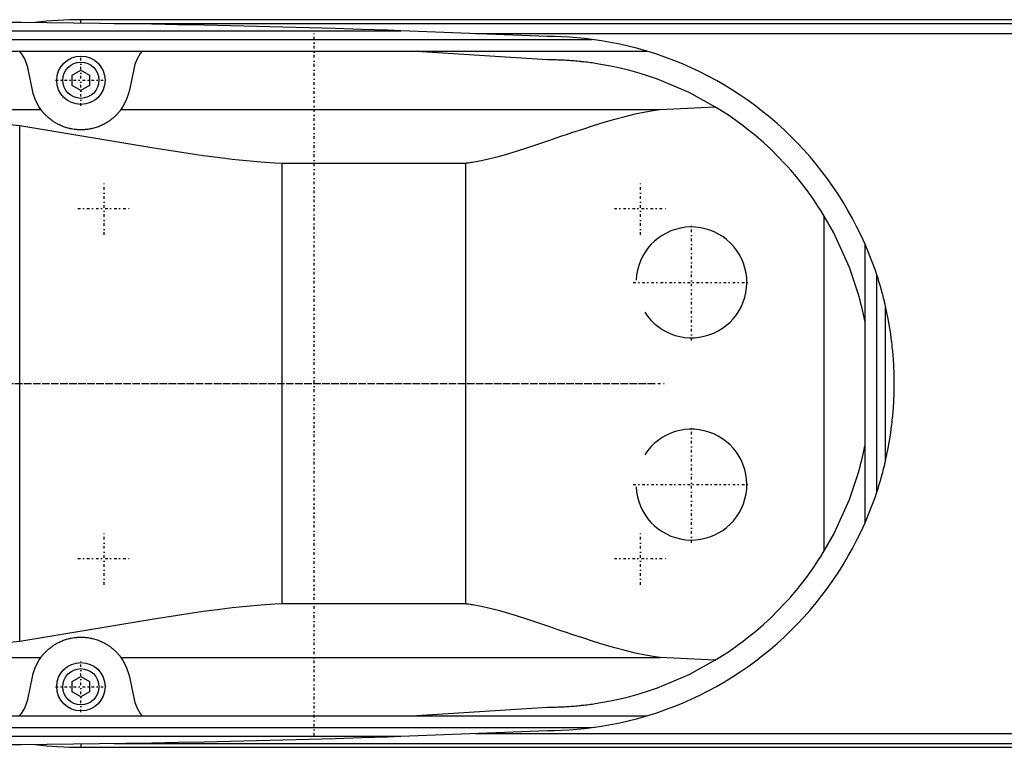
# Model space of a CAD drawing. Extents: x -702 to 139, y -105 to 105.
# Tile 3 of 4: x -451 to -282, y -62 to 62. Entities that reach past the tile are written whole.
import ezdxf

# ---------------------------------------------------------------- set-up
doc = ezdxf.new("R2010")
doc.units = 0
doc.linetypes.add('CENTER', pattern=[1.5, 0.45, -0.5, 0.05, -0.5])
doc.layers.add('AM_0', color=7, linetype='CONTINUOUS')
doc.layers.add('AM_7', color=7, linetype='CENTER')

msp = doc.modelspace()

# ---------------------------------------------------------------- linework, layer by layer
at = {"layer": 'AM_0', "color": 7, "linetype": 'CONTINUOUS'}
for p, q in [((-90, 62.39), (-440, 62.39)), ((-440, 61.81), (-440, 62.39)), ((-434.3, 61.72), (-90, 61.72)), ((-531.04, 60.5), (-385.14, 60.5)), ((-360, 59.5), (-385.14, 60.5)), ((-372.31, 60.02), (-90, 60.02)), ((-562.76, 59), (-352.3, 59)), ((-594.4, 57), (-342.93, 57)), ((-360, 55.5), (-383.32, 57)), ((-448.33, 50.31), (-449.12, 54.2)), ((-430.88, 54.2), (-431.67, 50.31)), ((-441.5, 52.87), (-440, 53.73)), ((-441.5, 51.13), (-441.5, 52.87)), ((-440, 53.73), (-438.5, 52.87)), ((-438.5, 52.87), (-438.5, 51.13)), ((-440, 50.27), (-441.5, 51.13)), ((-438.5, 51.13), (-440, 50.27)), ((-340.66, 47), (-331.25, 47.47)), ((-483.81, 47), (-446.87, 47)), ((-433.13, 47), (-340.66, 47)), ((-450.5, -44.22), (-450.5, 44.22)), ((-405.5, 37.8), (-374, 37.8)), ((-405.5, -37.8), (-405.5, 37.8)), ((-374, -37.8), (-374, 37.8)), ((-312.5, -28.71), (-312.5, 28.71)), ((-305.5, -23.87), (-305.5, 23.87)), ((-303.5, -18.65), (-303.5, 18.65)), ((-302, -13.28), (-302, 13.28)), ((-374, -37.8), (-405.5, -37.8)), ((-483.81, -47), (-446.87, -47)), ((-433.13, -47), (-340.66, -47)), ((-331.25, -47.47), (-340.66, -47)), ((-449.12, -54.2), (-448.33, -50.31)), ((-441.5, -51.13), (-440, -50.27)), ((-440, -50.27), (-438.5, -51.13)), ((-431.67, -50.31), (-430.88, -54.2)), ((-441.5, -52.87), (-441.5, -51.13)), ((-438.5, -51.13), (-438.5, -52.87)), ((-440, -53.73), (-441.5, -52.87)), ((-438.5, -52.87), (-440, -53.73)), ((-383.32, -57), (-360, -55.5)), ((-594.4, -57), (-342.93, -57)), ((-562.76, -59), (-352.3, -59)), ((-531.04, -60.5), (-385.14, -60.5)), ((-385.14, -60.5), (-360, -59.5)), ((-372.31, -60.02), (-90, -60.02)), ((-440, -61.81), (-440, -62.39)), ((-440, -62.39), (-90, -62.39)), ((-434.3, -61.72), (-90, -61.72))]:
    msp.add_line(p, q, dxfattribs=at)
for points in [[(-385.14, 60.5, 0), (-387.39, 60.58, 0), (-391.88, 60.72, 0), (-396.37, 60.86, 0), (-398.61, 60.93, 0), (-400.86, 61, 0), (-405.35, 61.12, 0), (-409.84, 61.24, 0), (-414.33, 61.34, 0), (-418.83, 61.44, 0), (-423.32, 61.53, 0), (-425.56, 61.58, 0), (-427.81, 61.62, 0), (-432.3, 61.69, 0), (-436.8, 61.76, 0), (-441.29, 61.82, 0), (-445.78, 61.87, 0), (-450.27, 61.91, 0), (-452.52, 61.93, 0), (-454.77, 61.95, 0), (-459.26, 61.97, 0), (-463.75, 61.99, 0), (-466, 62, 0)], [(-352.3, 59, 0), (-353.62, 59.16, 0), (-356.22, 59.38, 0), (-358.77, 59.49, 0), (-360, 59.5, 0)], [(-342.93, 57, 0), (-344.47, 57.44, 0), (-347.58, 58.19, 0), (-350.72, 58.77, 0), (-352.3, 59, 0)], [(-449.12, 54.2, 0), (-449.25, 54.71, 0), (-449.64, 55.69, 0), (-450.19, 56.59, 0), (-450.53, 57, 0)], [(-429.47, 57, 0), (-429.81, 56.59, 0), (-430.36, 55.69, 0), (-430.75, 54.71, 0), (-430.88, 54.2, 0)], [(-331.25, 47.47, 0), (-335.67, 49.88, 0), (-341.08, 52.17, 0), (-342.67, 52.72, 0), (-344.27, 53.22, 0), (-345.07, 53.46, 0), (-345.88, 53.68, 0), (-347.51, 54.08, 0), (-349.16, 54.43, 0), (-350.81, 54.73, 0), (-351.78, 54.89, 0), (-352.05, 54.93, 0), (-352.33, 54.97, 0), (-352.47, 54.99, 0), (-352.61, 55.01, 0), (-352.88, 55.04, 0), (-353.16, 55.08, 0), (-353.44, 55.11, 0), (-353.72, 55.14, 0), (-354, 55.17, 0), (-354.13, 55.19, 0), (-354.27, 55.2, 0), (-354.55, 55.23, 0), (-354.83, 55.26, 0), (-354.97, 55.27, 0), (-355.11, 55.28, 0), (-355.39, 55.31, 0), (-355.67, 55.33, 0), (-355.81, 55.34, 0), (-355.95, 55.35, 0), (-356.23, 55.37, 0), (-356.5, 55.39, 0), (-356.78, 55.41, 0), (-357.06, 55.42, 0), (-357.34, 55.44, 0), (-357.48, 55.44, 0), (-357.62, 55.45, 0), (-357.9, 55.46, 0), (-358.18, 55.47, 0), (-358.46, 55.48, 0), (-358.62, 55.48, 0), (-358.67, 55.48, 0), (-358.72, 55.49, 0), (-358.74, 55.49, 0), (-358.76, 55.49, 0), (-358.81, 55.49, 0), (-358.86, 55.49, 0), (-358.9, 55.49, 0), (-358.95, 55.49, 0), (-359, 55.49, 0), (-359.02, 55.49, 0), (-359.04, 55.49, 0), (-359.09, 55.49, 0), (-359.14, 55.49, 0), (-359.16, 55.49, 0), (-359.18, 55.49, 0), (-359.23, 55.49, 0), (-359.28, 55.5, 0), (-359.3, 55.5, 0), (-359.32, 55.5, 0), (-359.37, 55.5, 0), (-359.42, 55.5, 0), (-359.46, 55.5, 0), (-359.51, 55.5, 0), (-359.56, 55.5, 0), (-359.58, 55.5, 0), (-359.6, 55.5, 0), (-359.65, 55.5, 0), (-359.7, 55.5, 0), (-359.74, 55.5, 0), (-359.79, 55.5, 0), (-359.84, 55.5, 0), (-359.86, 55.5, 0), (-359.88, 55.5, 0), (-359.93, 55.5, 0), (-359.98, 55.5, 0), (-360, 55.5, 0)], [(-446.87, 47, 0), (-447.21, 47.5, 0), (-447.78, 48.57, 0), (-448.19, 49.72, 0), (-448.33, 50.31, 0)], [(-431.67, 50.31, 0), (-431.81, 49.72, 0), (-432.22, 48.57, 0), (-432.79, 47.5, 0), (-433.13, 47, 0)], [(-312.5, 28.71, 0), (-312.67, 28.99, 0), (-313.09, 29.66, 0), (-313.59, 30.43, 0), (-313.87, 30.85, 0), (-314.17, 31.3, 0), (-314.83, 32.25, 0), (-315.57, 33.26, 0), (-316.39, 34.33, 0), (-317.29, 35.44, 0), (-318.26, 36.58, 0), (-318.78, 37.16, 0), (-319.31, 37.74, 0), (-320.44, 38.92, 0), (-321.64, 40.11, 0), (-322.92, 41.3, 0), (-324.27, 42.47, 0), (-325.7, 43.63, 0), (-326.44, 44.2, 0), (-327.2, 44.77, 0), (-328.77, 45.88, 0), (-330.4, 46.95, 0), (-331.25, 47.47, 0)], [(-483.81, 47, 0), (-478.39, 46.72, 0), (-467.37, 45.92, 0), (-456.16, 44.84, 0), (-450.5, 44.22, 0)], [(-433.13, 47, 0), (-433.14, 46.98, 0), (-433.17, 46.93, 0), (-433.21, 46.89, 0), (-433.23, 46.86, 0), (-433.25, 46.84, 0), (-433.29, 46.78, 0), (-433.33, 46.73, 0), (-433.38, 46.67, 0), (-433.43, 46.61, 0), (-433.48, 46.55, 0), (-433.51, 46.51, 0), (-433.54, 46.48, 0), (-433.6, 46.41, 0), (-433.66, 46.34, 0), (-433.72, 46.27, 0), (-433.79, 46.19, 0), (-433.87, 46.11, 0), (-433.9, 46.08, 0), (-433.94, 46.04, 0), (-434.02, 45.96, 0), (-434.11, 45.87, 0), (-434.15, 45.83, 0), (-434.2, 45.79, 0), (-434.29, 45.71, 0), (-434.38, 45.62, 0), (-434.43, 45.58, 0), (-434.48, 45.53, 0), (-434.59, 45.45, 0), (-434.7, 45.36, 0), (-434.81, 45.27, 0), (-434.93, 45.18, 0), (-435.05, 45.09, 0), (-435.11, 45.05, 0), (-435.17, 45.01, 0), (-435.3, 44.92, 0), (-435.43, 44.83, 0), (-435.57, 44.75, 0), (-435.71, 44.66, 0), (-435.86, 44.58, 0), (-435.93, 44.54, 0), (-436.01, 44.5, 0), (-436.16, 44.42, 0), (-436.32, 44.34, 0), (-436.48, 44.26, 0), (-436.65, 44.19, 0), (-436.83, 44.11, 0), (-436.92, 44.08, 0), (-437.01, 44.04, 0), (-437.2, 43.97, 0), (-437.39, 43.91, 0), (-437.59, 43.85, 0), (-437.79, 43.79, 0), (-438, 43.74, 0), (-438.1, 43.72, 0), (-438.2, 43.69, 0), (-438.41, 43.65, 0), (-438.62, 43.61, 0), (-438.84, 43.58, 0), (-439.05, 43.55, 0), (-439.26, 43.53, 0), (-439.37, 43.52, 0), (-439.48, 43.52, 0), (-439.69, 43.51, 0), (-439.9, 43.5, 0), (-440, 43.5, 0), (-440.1, 43.5, 0), (-440.31, 43.51, 0), (-440.52, 43.52, 0), (-440.63, 43.52, 0), (-440.74, 43.53, 0), (-440.95, 43.55, 0), (-441.16, 43.58, 0), (-441.38, 43.61, 0), (-441.59, 43.65, 0), (-441.8, 43.69, 0), (-441.9, 43.72, 0), (-442, 43.74, 0), (-442.21, 43.79, 0), (-442.41, 43.85, 0), (-442.61, 43.91, 0), (-442.8, 43.97, 0), (-442.99, 44.04, 0), (-443.08, 44.08, 0), (-443.17, 44.11, 0), (-443.35, 44.19, 0), (-443.52, 44.26, 0), (-443.68, 44.34, 0), (-443.84, 44.42, 0), (-443.99, 44.5, 0), (-444.07, 44.54, 0), (-444.14, 44.58, 0), (-444.29, 44.66, 0), (-444.43, 44.75, 0), (-444.57, 44.83, 0), (-444.7, 44.92, 0), (-444.83, 45.01, 0), (-444.89, 45.05, 0), (-444.95, 45.09, 0), (-445.07, 45.18, 0), (-445.19, 45.27, 0), (-445.3, 45.36, 0), (-445.41, 45.45, 0), (-445.52, 45.53, 0), (-445.57, 45.58, 0), (-445.62, 45.62, 0), (-445.71, 45.71, 0), (-445.8, 45.79, 0), (-445.85, 45.83, 0), (-445.89, 45.87, 0), (-445.98, 45.96, 0), (-446.06, 46.04, 0), (-446.1, 46.08, 0), (-446.13, 46.11, 0), (-446.21, 46.19, 0), (-446.28, 46.27, 0), (-446.34, 46.34, 0), (-446.4, 46.41, 0), (-446.46, 46.48, 0), (-446.49, 46.51, 0), (-446.52, 46.55, 0), (-446.57, 46.61, 0), (-446.62, 46.67, 0), (-446.67, 46.73, 0), (-446.71, 46.78, 0), (-446.75, 46.84, 0), (-446.77, 46.86, 0), (-446.79, 46.89, 0), (-446.83, 46.93, 0), (-446.86, 46.98, 0), (-446.87, 47, 0)], [(-374, 37.8, 0), (-373.84, 37.82, 0), (-373.51, 37.86, 0), (-373.18, 37.91, 0), (-373.02, 37.93, 0), (-372.85, 37.96, 0), (-372.53, 38.01, 0), (-372.2, 38.06, 0), (-371.06, 38.28, 0), (-369.12, 38.73, 0), (-368.16, 38.99, 0), (-367.2, 39.26, 0), (-365.27, 39.84, 0), (-363.36, 40.46, 0), (-361.45, 41.09, 0), (-359.56, 41.74, 0), (-357.67, 42.39, 0), (-356.73, 42.71, 0), (-355.79, 43.02, 0), (-353.92, 43.64, 0), (-352.08, 44.24, 0), (-350.25, 44.8, 0), (-348.44, 45.32, 0), (-346.66, 45.79, 0), (-345.78, 46.01, 0), (-344.91, 46.22, 0), (-343.18, 46.58, 0), (-341.49, 46.88, 0), (-340.66, 47, 0)], [(-450.5, 44.22, 0), (-442.95, 43.01, 0), (-427.81, 40.46, 0), (-419.04, 39.12, 0), (-416.55, 38.79, 0), (-414.08, 38.49, 0), (-412.84, 38.35, 0), (-411.61, 38.23, 0), (-409.16, 38.02, 0), (-406.72, 37.86, 0), (-405.5, 37.8, 0)], [(-305.5, 10.49, 0), (-305.61, 11.02, 0), (-305.83, 12.09, 0), (-306.08, 13.15, 0), (-306.21, 13.68, 0), (-306.35, 14.21, 0), (-306.64, 15.26, 0), (-306.95, 16.3, 0), (-308.19, 19.91, 0), (-310.89, 25.86, 0), (-312.5, 28.71, 0)], [(-303.5, 18.65, 0), (-303.8, 19.54, 0), (-304.44, 21.29, 0), (-305.13, 23.02, 0), (-305.5, 23.87, 0)], [(-302, 13.28, 0), (-302, 13.28, 0), (-302, 13.28, 0), (-302, 13.28, 0), (-302, 13.28, 0), (-302, 13.28, 0), (-302, 13.28, 0), (-302, 13.29, 0), (-302, 13.29, 0), (-302, 13.29, 0), (-302, 13.29, 0), (-302, 13.29, 0), (-302, 13.29, 0), (-302, 13.3, 0), (-302.01, 13.3, 0), (-302.01, 13.3, 0), (-302.01, 13.31, 0), (-302.01, 13.31, 0), (-302.01, 13.31, 0), (-302.01, 13.31, 0), (-302.01, 13.31, 0), (-302.01, 13.32, 0), (-302.01, 13.32, 0), (-302.01, 13.33, 0), (-302.02, 13.35, 0), (-302.02, 13.38, 0), (-302.03, 13.41, 0), (-302.04, 13.45, 0), (-302.05, 13.48, 0), (-302.05, 13.5, 0), (-302.06, 13.52, 0), (-302.06, 13.56, 0), (-302.07, 13.59, 0), (-302.08, 13.63, 0), (-302.09, 13.67, 0), (-302.1, 13.71, 0), (-302.11, 13.74, 0), (-302.11, 13.76, 0), (-302.12, 13.8, 0), (-302.13, 13.84, 0), (-302.14, 13.87, 0), (-302.14, 13.89, 0), (-302.16, 13.94, 0), (-302.17, 13.98, 0), (-302.17, 14.01, 0), (-302.18, 14.03, 0), (-302.19, 14.08, 0), (-302.2, 14.13, 0), (-302.25, 14.31, 0), (-302.32, 14.62, 0), (-302.4, 14.93, 0), (-302.48, 15.24, 0), (-302.57, 15.54, 0), (-302.61, 15.7, 0), (-302.65, 15.85, 0), (-302.74, 16.17, 0), (-302.83, 16.49, 0), (-302.93, 16.81, 0), (-303.02, 17.14, 0), (-303.12, 17.48, 0), (-303.18, 17.64, 0), (-303.23, 17.81, 0), (-303.33, 18.15, 0), (-303.44, 18.49, 0), (-303.5, 18.65, 0)], [(-300.5, 0, 0), (-300.5, 0.01, 0), (-300.5, 0.03, 0), (-300.5, 0.05, 0), (-300.5, 0.06, 0), (-300.5, 0.07, 0), (-300.5, 0.09, 0), (-300.5, 0.11, 0), (-300.5, 0.13, 0), (-300.5, 0.15, 0), (-300.5, 0.18, 0), (-300.5, 0.19, 0), (-300.5, 0.2, 0), (-300.5, 0.22, 0), (-300.5, 0.24, 0), (-300.5, 0.26, 0), (-300.5, 0.28, 0), (-300.5, 0.3, 0), (-300.5, 0.31, 0), (-300.5, 0.32, 0), (-300.5, 0.34, 0), (-300.5, 0.36, 0), (-300.5, 0.37, 0), (-300.5, 0.38, 0), (-300.5, 0.4, 0), (-300.5, 0.42, 0), (-300.5, 0.43, 0), (-300.5, 0.44, 0), (-300.5, 0.46, 0), (-300.5, 0.49, 0), (-300.5, 0.51, 0), (-300.5, 0.53, 0), (-300.5, 0.55, 0), (-300.5, 0.56, 0), (-300.5, 0.57, 0), (-300.5, 0.59, 0), (-300.5, 0.61, 0), (-300.5, 0.68, 0), (-300.51, 0.81, 0), (-300.51, 0.93, 0), (-300.51, 1.05, 0), (-300.51, 1.12, 0), (-300.51, 1.18, 0), (-300.51, 1.3, 0), (-300.52, 1.43, 0), (-300.52, 1.55, 0), (-300.52, 1.67, 0), (-300.53, 1.8, 0), (-300.53, 1.86, 0), (-300.53, 1.92, 0), (-300.54, 2.05, 0), (-300.54, 2.17, 0), (-300.54, 2.23, 0), (-300.54, 2.29, 0), (-300.55, 2.42, 0), (-300.55, 2.54, 0), (-300.56, 2.6, 0), (-300.56, 2.66, 0), (-300.57, 2.79, 0), (-300.57, 2.91, 0), (-300.58, 3.04, 0), (-300.58, 3.16, 0), (-300.59, 3.28, 0), (-300.59, 3.35, 0), (-300.6, 3.41, 0), (-300.6, 3.53, 0), (-300.61, 3.65, 0), (-300.64, 4.09, 0), (-300.7, 4.83, 0), (-300.76, 5.57, 0), (-300.84, 6.31, 0), (-300.88, 6.68, 0), (-300.92, 7.05, 0), (-301.01, 7.79, 0), (-301.11, 8.52, 0), (-301.54, 11.09, 0), (-302, 13.28, 0)], [(-302, -13.28, 0), (-301.54, -11.09, 0), (-301.11, -8.52, 0), (-301.01, -7.79, 0), (-300.92, -7.05, 0), (-300.88, -6.68, 0), (-300.84, -6.31, 0), (-300.76, -5.57, 0), (-300.7, -4.83, 0), (-300.64, -4.09, 0), (-300.61, -3.65, 0), (-300.6, -3.53, 0), (-300.6, -3.41, 0), (-300.59, -3.35, 0), (-300.59, -3.28, 0), (-300.58, -3.16, 0), (-300.58, -3.04, 0), (-300.57, -2.91, 0), (-300.57, -2.79, 0), (-300.56, -2.66, 0), (-300.56, -2.6, 0), (-300.55, -2.54, 0), (-300.55, -2.42, 0), (-300.54, -2.29, 0), (-300.54, -2.23, 0), (-300.54, -2.17, 0), (-300.54, -2.05, 0), (-300.53, -1.92, 0), (-300.53, -1.86, 0), (-300.53, -1.8, 0), (-300.52, -1.67, 0), (-300.52, -1.55, 0), (-300.52, -1.43, 0), (-300.51, -1.3, 0), (-300.51, -1.18, 0), (-300.51, -1.12, 0), (-300.51, -1.05, 0), (-300.51, -0.93, 0), (-300.51, -0.81, 0), (-300.5, -0.68, 0), (-300.5, -0.56, 0), (-300.5, -0.49, 0), (-300.5, -0.46, 0), (-300.5, -0.44, 0), (-300.5, -0.43, 0), (-300.5, -0.42, 0), (-300.5, -0.4, 0), (-300.5, -0.38, 0), (-300.5, -0.37, 0), (-300.5, -0.36, 0), (-300.5, -0.34, 0), (-300.5, -0.32, 0), (-300.5, -0.31, 0), (-300.5, -0.3, 0), (-300.5, -0.28, 0), (-300.5, -0.26, 0), (-300.5, -0.24, 0), (-300.5, -0.22, 0), (-300.5, -0.2, 0), (-300.5, -0.19, 0), (-300.5, -0.18, 0), (-300.5, -0.15, 0), (-300.5, -0.13, 0), (-300.5, -0.11, 0), (-300.5, -0.09, 0), (-300.5, -0.07, 0), (-300.5, -0.06, 0), (-300.5, -0.05, 0), (-300.5, -0.03, 0), (-300.5, -0.01, 0), (-300.5, 0, 0)], [(-312.5, -28.71, 0), (-310.89, -25.86, 0), (-308.19, -19.91, 0), (-306.95, -16.3, 0), (-306.64, -15.26, 0), (-306.35, -14.21, 0), (-306.21, -13.68, 0), (-306.08, -13.15, 0), (-305.83, -12.09, 0), (-305.61, -11.02, 0), (-305.5, -10.49, 0)], [(-303.5, -18.65, 0), (-303.44, -18.49, 0), (-303.33, -18.15, 0), (-303.23, -17.81, 0), (-303.18, -17.64, 0), (-303.12, -17.48, 0), (-303.02, -17.14, 0), (-302.93, -16.81, 0), (-302.83, -16.49, 0), (-302.74, -16.17, 0), (-302.65, -15.85, 0), (-302.61, -15.7, 0), (-302.57, -15.54, 0), (-302.48, -15.24, 0), (-302.4, -14.93, 0), (-302.32, -14.62, 0), (-302.25, -14.31, 0), (-302.2, -14.13, 0), (-302.19, -14.08, 0), (-302.18, -14.03, 0), (-302.17, -14.01, 0), (-302.17, -13.98, 0), (-302.16, -13.94, 0), (-302.14, -13.89, 0), (-302.14, -13.87, 0), (-302.13, -13.84, 0), (-302.12, -13.8, 0), (-302.11, -13.76, 0), (-302.11, -13.74, 0), (-302.1, -13.71, 0), (-302.09, -13.67, 0), (-302.08, -13.63, 0), (-302.07, -13.59, 0), (-302.06, -13.56, 0), (-302.06, -13.52, 0), (-302.05, -13.5, 0), (-302.05, -13.48, 0), (-302.04, -13.45, 0), (-302.03, -13.41, 0), (-302.02, -13.38, 0), (-302.02, -13.35, 0), (-302.01, -13.33, 0), (-302.01, -13.32, 0), (-302.01, -13.32, 0), (-302.01, -13.31, 0), (-302.01, -13.31, 0), (-302.01, -13.31, 0), (-302.01, -13.31, 0), (-302.01, -13.31, 0), (-302.01, -13.3, 0), (-302.01, -13.3, 0), (-302, -13.3, 0), (-302, -13.29, 0), (-302, -13.29, 0), (-302, -13.29, 0), (-302, -13.29, 0), (-302, -13.29, 0), (-302, -13.29, 0), (-302, -13.28, 0), (-302, -13.28, 0), (-302, -13.28, 0), (-302, -13.28, 0), (-302, -13.28, 0), (-302, -13.28, 0), (-302, -13.28, 0)], [(-305.5, -23.87, 0), (-305.13, -23.02, 0), (-304.44, -21.29, 0), (-303.8, -19.54, 0), (-303.5, -18.65, 0)], [(-331.25, -47.47, 0), (-330.4, -46.95, 0), (-328.77, -45.88, 0), (-327.2, -44.77, 0), (-326.44, -44.2, 0), (-325.7, -43.63, 0), (-324.27, -42.47, 0), (-322.92, -41.3, 0), (-321.64, -40.11, 0), (-320.44, -38.92, 0), (-319.31, -37.74, 0), (-318.78, -37.16, 0), (-318.26, -36.58, 0), (-317.29, -35.44, 0), (-316.39, -34.33, 0), (-315.57, -33.26, 0), (-314.83, -32.25, 0), (-314.17, -31.3, 0), (-313.87, -30.85, 0), (-313.59, -30.43, 0), (-313.09, -29.66, 0), (-312.67, -28.99, 0), (-312.5, -28.71, 0)], [(-405.5, -37.8, 0), (-406.72, -37.86, 0), (-409.16, -38.02, 0), (-411.61, -38.23, 0), (-412.84, -38.35, 0), (-414.08, -38.49, 0), (-416.55, -38.79, 0), (-419.04, -39.12, 0), (-427.81, -40.46, 0), (-442.95, -43.01, 0), (-450.5, -44.22, 0)], [(-340.66, -47, 0), (-341.49, -46.88, 0), (-343.18, -46.58, 0), (-344.91, -46.22, 0), (-345.78, -46.01, 0), (-346.66, -45.79, 0), (-348.44, -45.32, 0), (-350.25, -44.8, 0), (-352.08, -44.24, 0), (-353.92, -43.64, 0), (-355.79, -43.02, 0), (-356.73, -42.71, 0), (-357.67, -42.39, 0), (-359.56, -41.74, 0), (-361.45, -41.09, 0), (-363.36, -40.46, 0), (-365.27, -39.84, 0), (-367.2, -39.26, 0), (-368.16, -38.99, 0), (-369.12, -38.73, 0), (-371.06, -38.28, 0), (-372.2, -38.06, 0), (-372.53, -38.01, 0), (-372.85, -37.96, 0), (-373.02, -37.93, 0), (-373.18, -37.91, 0), (-373.51, -37.86, 0), (-373.84, -37.82, 0), (-374, -37.8, 0)], [(-446.87, -47, 0), (-446.86, -46.98, 0), (-446.83, -46.93, 0), (-446.79, -46.89, 0), (-446.77, -46.86, 0), (-446.75, -46.84, 0), (-446.71, -46.78, 0), (-446.67, -46.73, 0), (-446.62, -46.67, 0), (-446.57, -46.61, 0), (-446.52, -46.55, 0), (-446.49, -46.51, 0), (-446.46, -46.48, 0), (-446.4, -46.41, 0), (-446.34, -46.34, 0), (-446.28, -46.27, 0), (-446.21, -46.19, 0), (-446.13, -46.11, 0), (-446.1, -46.08, 0), (-446.06, -46.04, 0), (-445.98, -45.96, 0), (-445.89, -45.87, 0), (-445.85, -45.83, 0), (-445.8, -45.79, 0), (-445.71, -45.71, 0), (-445.62, -45.62, 0), (-445.57, -45.58, 0), (-445.52, -45.53, 0), (-445.41, -45.45, 0), (-445.3, -45.36, 0), (-445.19, -45.27, 0), (-445.07, -45.18, 0), (-444.95, -45.09, 0), (-444.89, -45.05, 0), (-444.83, -45.01, 0), (-444.7, -44.92, 0), (-444.57, -44.83, 0), (-444.43, -44.75, 0), (-444.29, -44.66, 0), (-444.14, -44.58, 0), (-444.07, -44.54, 0), (-443.99, -44.5, 0), (-443.84, -44.42, 0), (-443.68, -44.34, 0), (-443.52, -44.26, 0), (-443.35, -44.19, 0), (-443.17, -44.11, 0), (-443.08, -44.08, 0), (-442.99, -44.04, 0), (-442.8, -43.97, 0), (-442.61, -43.91, 0), (-442.41, -43.85, 0), (-442.21, -43.79, 0), (-442, -43.74, 0), (-441.9, -43.72, 0), (-441.8, -43.69, 0), (-441.59, -43.65, 0), (-441.38, -43.61, 0), (-441.16, -43.58, 0), (-440.95, -43.55, 0), (-440.74, -43.53, 0), (-440.63, -43.52, 0), (-440.52, -43.52, 0), (-440.31, -43.51, 0), (-440.1, -43.5, 0), (-440, -43.5, 0), (-439.9, -43.5, 0), (-439.69, -43.51, 0), (-439.48, -43.52, 0), (-439.37, -43.52, 0), (-439.26, -43.53, 0), (-439.05, -43.55, 0), (-438.84, -43.58, 0), (-438.62, -43.61, 0), (-438.41, -43.65, 0), (-438.2, -43.69, 0), (-438.1, -43.72, 0), (-438, -43.74, 0), (-437.79, -43.79, 0), (-437.59, -43.85, 0), (-437.39, -43.91, 0), (-437.2, -43.97, 0), (-437.01, -44.04, 0), (-436.92, -44.08, 0), (-436.83, -44.11, 0), (-436.65, -44.19, 0), (-436.48, -44.26, 0), (-436.32, -44.34, 0), (-436.16, -44.42, 0), (-436.01, -44.5, 0), (-435.93, -44.54, 0), (-435.86, -44.58, 0), (-435.71, -44.66, 0), (-435.57, -44.75, 0), (-435.43, -44.83, 0), (-435.3, -44.92, 0), (-435.17, -45.01, 0), (-435.11, -45.05, 0), (-435.05, -45.09, 0), (-434.93, -45.18, 0), (-434.81, -45.27, 0), (-434.7, -45.36, 0), (-434.59, -45.45, 0), (-434.48, -45.53, 0), (-434.43, -45.58, 0), (-434.38, -45.62, 0), (-434.29, -45.71, 0), (-434.2, -45.79, 0), (-434.15, -45.83, 0), (-434.11, -45.87, 0), (-434.02, -45.96, 0), (-433.94, -46.04, 0), (-433.9, -46.08, 0), (-433.87, -46.11, 0), (-433.79, -46.19, 0), (-433.72, -46.27, 0), (-433.66, -46.34, 0), (-433.6, -46.41, 0), (-433.54, -46.48, 0), (-433.51, -46.51, 0), (-433.48, -46.55, 0), (-433.43, -46.61, 0), (-433.38, -46.67, 0), (-433.33, -46.73, 0), (-433.29, -46.78, 0), (-433.25, -46.84, 0), (-433.23, -46.86, 0), (-433.21, -46.89, 0), (-433.17, -46.93, 0), (-433.14, -46.98, 0), (-433.13, -47, 0)], [(-450.5, -44.22, 0), (-456.16, -44.84, 0), (-467.37, -45.92, 0), (-478.39, -46.72, 0), (-483.81, -47, 0)], [(-448.33, -50.31, 0), (-448.19, -49.72, 0), (-447.78, -48.57, 0), (-447.21, -47.5, 0), (-446.87, -47, 0)], [(-433.13, -47, 0), (-432.79, -47.5, 0), (-432.22, -48.57, 0), (-431.81, -49.72, 0), (-431.67, -50.31, 0)], [(-360, -55.5, 0), (-359.98, -55.5, 0), (-359.93, -55.5, 0), (-359.88, -55.5, 0), (-359.86, -55.5, 0), (-359.84, -55.5, 0), (-359.79, -55.5, 0), (-359.74, -55.5, 0), (-359.7, -55.5, 0), (-359.65, -55.5, 0), (-359.6, -55.5, 0), (-359.58, -55.5, 0), (-359.56, -55.5, 0), (-359.51, -55.5, 0), (-359.46, -55.5, 0), (-359.42, -55.5, 0), (-359.37, -55.5, 0), (-359.32, -55.5, 0), (-359.3, -55.5, 0), (-359.28, -55.5, 0), (-359.23, -55.49, 0), (-359.18, -55.49, 0), (-359.16, -55.49, 0), (-359.14, -55.49, 0), (-359.09, -55.49, 0), (-359.04, -55.49, 0), (-359.02, -55.49, 0), (-359, -55.49, 0), (-358.95, -55.49, 0), (-358.9, -55.49, 0), (-358.86, -55.49, 0), (-358.81, -55.49, 0), (-358.76, -55.49, 0), (-358.74, -55.49, 0), (-358.72, -55.49, 0), (-358.67, -55.48, 0), (-358.62, -55.48, 0), (-358.46, -55.48, 0), (-358.18, -55.47, 0), (-357.9, -55.46, 0), (-357.62, -55.45, 0), (-357.48, -55.44, 0), (-357.34, -55.44, 0), (-357.06, -55.42, 0), (-356.78, -55.41, 0), (-356.5, -55.39, 0), (-356.23, -55.37, 0), (-355.95, -55.35, 0), (-355.81, -55.34, 0), (-355.67, -55.33, 0), (-355.39, -55.31, 0), (-355.11, -55.28, 0), (-354.97, -55.27, 0), (-354.83, -55.26, 0), (-354.55, -55.23, 0), (-354.27, -55.2, 0), (-354.13, -55.19, 0), (-354, -55.17, 0), (-353.72, -55.14, 0), (-353.44, -55.11, 0), (-353.16, -55.08, 0), (-352.88, -55.04, 0), (-352.61, -55.01, 0), (-352.47, -54.99, 0), (-352.33, -54.97, 0), (-352.05, -54.93, 0), (-351.78, -54.89, 0), (-350.81, -54.73, 0), (-349.16, -54.43, 0), (-347.51, -54.08, 0), (-345.88, -53.68, 0), (-345.07, -53.46, 0), (-344.27, -53.22, 0), (-342.67, -52.72, 0), (-341.08, -52.17, 0), (-335.67, -49.88, 0), (-331.25, -47.47, 0)], [(-450.53, -57, 0), (-450.19, -56.59, 0), (-449.64, -55.69, 0), (-449.25, -54.71, 0), (-449.12, -54.2, 0)], [(-430.88, -54.2, 0), (-430.75, -54.71, 0), (-430.36, -55.69, 0), (-429.81, -56.59, 0), (-429.47, -57, 0)], [(-352.3, -59, 0), (-350.72, -58.77, 0), (-347.58, -58.19, 0), (-344.47, -57.44, 0), (-342.93, -57, 0)], [(-360, -59.5, 0), (-358.77, -59.49, 0), (-356.22, -59.38, 0), (-353.62, -59.16, 0), (-352.3, -59, 0)], [(-466, -62, 0), (-463.75, -61.99, 0), (-459.26, -61.97, 0), (-454.77, -61.95, 0), (-452.52, -61.93, 0), (-450.27, -61.91, 0), (-445.78, -61.87, 0), (-441.29, -61.82, 0), (-436.8, -61.76, 0), (-432.3, -61.69, 0), (-427.81, -61.62, 0), (-425.56, -61.58, 0), (-423.32, -61.53, 0), (-418.83, -61.44, 0), (-414.33, -61.34, 0), (-409.84, -61.24, 0), (-405.35, -61.12, 0), (-400.86, -61, 0), (-398.61, -60.93, 0), (-396.37, -60.86, 0), (-391.88, -60.72, 0), (-387.39, -60.58, 0), (-385.14, -60.5, 0)]]:
    msp.add_polyline3d(points, dxfattribs=at)
for centre, radius in [((-440, 52), 4.15), ((-440, 52), 3.1), ((-440, -52), 4.15), ((-440, -52), 3.1)]:
    msp.add_circle(centre, radius, dxfattribs=at)
for centre, radius, start, end in [((-440, 0), 62.39, 90, 97.236), ((-360, 0), 59.5, 23.6567, 73.3321), ((-335.28, 17.34), 9.5, 212.3243, 177.6757), ((-335.28, -17.34), 9.5, 182.3243, 147.6757), ((-360, 0), 59.5, 286.6679, 336.3433), ((-440, 0), 62.39, 262.764, 270)]:
    msp.add_arc(centre, radius, start, end, dxfattribs=at)
at = {"layer": 'AM_7', "color": 4, "linetype": 'CENTER'}
for p, q in [((-400, -60.37), (-400, 60.38)), ((-400, -58.8), (-400, 58.8)), ((-440, 47.64), (-440, 56.36)), ((-444.36, 52), (-435.64, 52)), ((-436, 25.48), (-436, 34.52)), ((-344, 25.48), (-344, 34.52)), ((-440.51, 30), (-431.49, 30)), ((-348.51, 30), (-339.49, 30)), ((-335.28, 7.37), (-335.28, 27.32)), ((-345.26, 17.34), (-325.31, 17.34)), ((-475.4, 0), (-341.2, 0)), ((-460.38, 0), (-339.63, 0)), ((-335.28, -27.32), (-335.28, -7.37)), ((-345.26, -17.34), (-325.31, -17.34)), ((-436, -34.52), (-436, -25.48)), ((-344, -34.52), (-344, -25.48)), ((-440.51, -30), (-431.49, -30)), ((-348.51, -30), (-339.49, -30)), ((-440, -56.36), (-440, -47.64)), ((-444.36, -52), (-435.64, -52))]:
    msp.add_line(p, q, dxfattribs=at)

doc.saveas('drawing.dxf')
